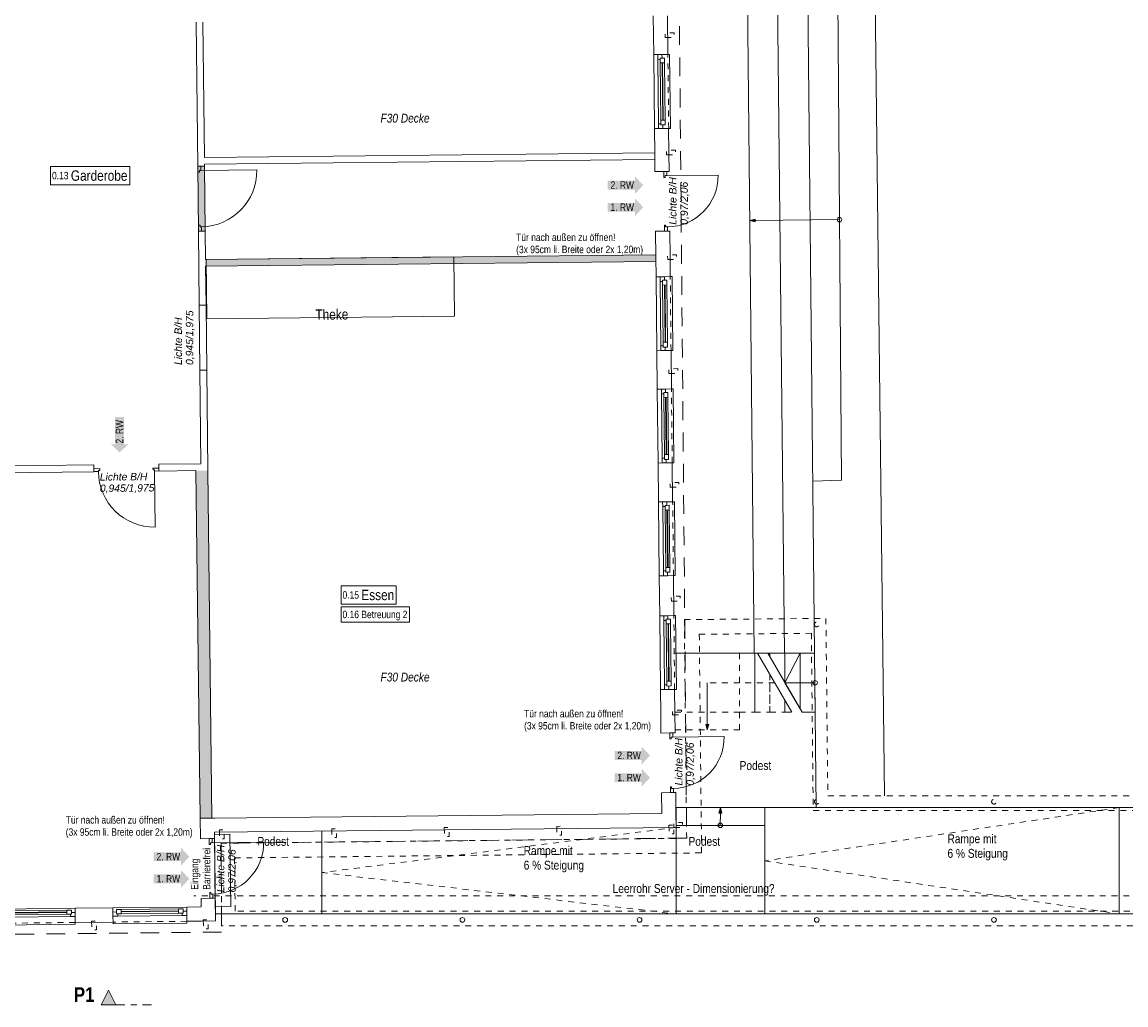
# Model space of a CAD drawing. Header units: metres. Extents: x -79 to 740, y -195 to 69.
# Tile 6 of 212: x -54 to -36, y 13 to 30. Entities that reach past the tile are written whole.
import ezdxf

# ---------------------------------------------------------------- set-up
doc = ezdxf.new("R2010")
doc.units = ezdxf.units.M
doc.header["$MEASUREMENT"] = 0
for name, pattern in [('Schnittlinie', [0.3, 0.15, -0.075, 0, -0.075]), ('Strichlinie eng', [0.115, 0.075, -0.04]), ('Strichlinie_ eng', [0.115, 0.075, -0.04]), ('Strichlinie_ lang', [0.529167, 0.3175, -0.211667]), ('Untersicht', [0.1, 0.075, -0.025])]:
    doc.linetypes.add(name, pattern=pattern)
for name, color, linetype in [('00 Linien_Kreise_Splines', 7, 'Continuous'), ('00 Schraffuren', 7, 'Continuous'), ('00 Überdachte Pausenhalle', 7, 'Continuous'), ('10 Stütze Holz', 7, 'Continuous'), ('10 Wand außen', 7, 'Continuous'), ('10 Wand innen', 7, 'Continuous'), ('40 Treppe', 7, 'Continuous'), ('50 Elektro', 7, 'Continuous'), ('80 Raum', 7, 'Continuous'), ('80 Raum 50stel', 7, 'Continuous'), ('90 Allgemein Beschriftung', 7, 'Continuous'), ('90 Allgemein Dokumentation', 7, 'Continuous'), ('97 Brandschutz', 7, 'Continuous'), ('97 Brandschutz Dokumentation', 7, 'Continuous'), ('98 Schnitt Marker', 7, 'Continuous'), ('Abbruch_10 Wand außen', 7, 'Continuous'), ('Abbruch_10 Wand innen', 7, 'Continuous'), ('Abbruch_80 Raumbez Abbruch 50stel', 7, 'Continuous'), ('Neubau_00 Schraffuren', 7, 'Continuous'), ('Neubau_00 Überdachte Pausenhalle', 7, 'Continuous'), ('Neubau_10 Wand innen', 7, 'Continuous'), ('Neubau_40 Rampe', 7, 'Continuous'), ('Neubau_40 Treppe', 7, 'Continuous'), ('Neubau_80 Raum', 7, 'Continuous'), ('Neubau_90 Allgemein Dokumentation', 7, 'Continuous')]:
    doc.layers.add(name, color=color, linetype=linetype)
doc.styles.add('ERSTELLTER_STIL_1', font='ARIALN.TTF')
doc.styles.add('ERSTELLTER_STIL_2', font='ARIALN.TTF')
doc.styles.add('ERSTELLTER_STIL_3', font='arial.ttf')
doc.styles.add('ERSTELLTER_STIL_5', font='arial.ttf')
doc.styles.add('ERSTELLTER_STIL_6', font='ARIALN.TTF')
doc.linetypes.add('Abbruch 1', pattern='A,0,[1,995_ARC_230 ERW_GR_EG_2607011.Shx,S=0.001984,R=0,X=0,Y=0],-0.25,0', length=0.25)

# ---------------------------------------------------------------- blocks, each defined once
blk = doc.blocks.new('1-Flügelfenster 27_2')
at = {"layer": '10 Wand außen', "color": 7, "linetype": 'Continuous', "lineweight": 9}
for p, q in [((-0.625, 0.1), (-0.625, 0.13)), ((-0.625, 0.13), (0.625, 0.13)), ((-0.625, 0.1), (-0.625, 0)), ((-0.625, 0), (-0.625, -0.07)), ((-0.625, 0), (-0.625, -0.07)), ((0.625, 0.13), (0.625, 0.1)), ((0.625, 0.1), (0.625, 0)), ((0.625, 0), (0.625, -0.07)), ((0.625, 0), (0.625, -0.07)), ((-0.625, -0.07), (-0.625, -0.14)), ((-0.625, -0.14), (0.625, -0.14)), ((0.625, -0.07), (0.625, -0.14))]:
    blk.add_line(p, q, dxfattribs=at)
at = {"layer": '10 Wand außen', "color": 7, "linetype": 'Strichlinie eng', "lineweight": 9}
blk.add_line((-0.625, 0.1), (0.625, 0.1), dxfattribs=at)
at = {"layer": '10 Wand außen', "color": 7, "linetype": 'Continuous', "lineweight": 13}
for p, q in [((-0.625, 0), (-0.565, 0)), ((-0.565, -0.03), (-0.565, 0.04)), ((-0.565, 0.04), (-0.485, 0.04)), ((-0.565, 0), (-0.565, -0.03)), ((-0.485, 0.04), (0.485, 0.04)), ((-0.485, 0.04), (-0.485, -0.03)), ((-0.485, 0.01), (0.485, 0.01)), ((0.485, -0.03), (0.485, 0.04)), ((0.485, 0.04), (0.565, 0.04)), ((0.565, 0.04), (0.565, -0.03)), ((0.565, -0.03), (0.565, 0)), ((0.565, 0), (0.625, 0)), ((-0.545, -0.07), (-0.625, -0.07)), ((-0.565, -0.03), (-0.545, -0.03)), ((-0.485, -0.03), (-0.565, -0.03)), ((-0.545, -0.03), (-0.545, -0.07)), ((0.545, -0.07), (-0.545, -0.07)), ((0.485, 0), (-0.485, 0)), ((0.485, -0.03), (-0.485, -0.03)), ((0.565, -0.03), (0.485, -0.03)), ((0.545, -0.07), (0.545, -0.03)), ((0.545, -0.03), (0.565, -0.03)), ((0.625, -0.07), (0.545, -0.07))]:
    blk.add_line(p, q, dxfattribs=at)
blk = doc.blocks.new('Eingang 01 1-Fl 27_2')
at = {"layer": '10 Wand außen', "color": 7, "linetype": 'Continuous', "lineweight": 13}
for p, q in [((0.435, 0), (0.435, 0.87)), ((-0.435, 0), (-0.505, 0)), ((-0.505, 0), (-0.505, -0.05)), ((-0.435, -0.03), (-0.435, 0)), ((0.435, -0.03), (0.435, 0)), ((0.435, 0), (0.505, 0)), ((0.505, 0), (0.505, -0.05)), ((-0.505, -0.05), (-0.405, -0.05)), ((-0.405, -0.03), (-0.435, -0.03)), ((-0.405, -0.05), (-0.405, -0.03)), ((0.405, -0.05), (0.405, -0.03)), ((0.405, -0.03), (0.435, -0.03)), ((0.505, -0.05), (0.405, -0.05))]:
    blk.add_line(p, q, dxfattribs=at)
at = {"layer": '10 Wand außen', "color": 7, "linetype": 'Continuous', "lineweight": 9}
for p, q in [((-0.505, 0), (-0.505, 0.04)), ((-0.505, -0.05), (-0.505, 0)), ((-0.505, -0.05), (-0.505, 0)), ((0.505, 0), (0.505, 0.04)), ((0.505, -0.05), (0.505, 0)), ((0.505, -0.05), (0.505, 0)), ((-0.505, -0.2), (-0.505, -0.05)), ((0.505, -0.2), (0.505, -0.05))]:
    blk.add_line(p, q, dxfattribs=at)
blk.add_arc((0.435, 0), 0.87, 90, 180, dxfattribs=at)
blk = doc.blocks.new('Blockrahmentür 1-Fl 27_16')
at = {"layer": 'Neubau_10 Wand innen', "color": 7, "linetype": 'Continuous', "lineweight": 13}
for p, q in [((0.475, 0), (0.475, 0.95)), ((-0.475, 0), (-0.55, 0)), ((-0.55, 0), (-0.55, -0.05)), ((-0.475, -0.02), (-0.475, 0)), ((0.475, -0.02), (0.475, 0)), ((0.475, 0), (0.55, 0)), ((0.55, 0), (0.55, -0.05)), ((-0.55, -0.05), (-0.45, -0.05)), ((-0.45, -0.02), (-0.475, -0.02)), ((-0.45, -0.05), (-0.45, -0.02)), ((0.45, -0.05), (0.45, -0.02)), ((0.45, -0.02), (0.475, -0.02)), ((0.55, -0.05), (0.45, -0.05))]:
    blk.add_line(p, q, dxfattribs=at)
at = {"layer": 'Neubau_10 Wand innen', "color": 7, "linetype": 'Continuous', "lineweight": 9}
for p, q in [((-0.55, 0), (-0.55, 0.065)), ((-0.55, -0.05), (-0.55, 0)), ((-0.55, -0.05), (-0.55, 0)), ((0.55, 0), (0.55, 0.065)), ((0.55, -0.05), (0.55, 0)), ((0.55, -0.05), (0.55, 0))]:
    blk.add_line(p, q, dxfattribs=at)
blk.add_arc((0.475, 0), 0.95, 90, 180, dxfattribs=at)
blk = doc.blocks.new('Blockrahmentür 1-Fl 27_18')
at = {"layer": '10 Wand innen', "color": 7, "linetype": 'Continuous', "lineweight": 13}
for p, q in [((0.475, 0), (0.475, 0.95)), ((-0.475, 0), (-0.55, 0)), ((-0.55, 0), (-0.55, -0.05)), ((-0.475, -0.02), (-0.475, 0)), ((0.475, -0.02), (0.475, 0)), ((0.475, 0), (0.55, 0)), ((0.55, 0), (0.55, -0.05)), ((-0.55, -0.05), (-0.45, -0.05)), ((-0.45, -0.02), (-0.475, -0.02)), ((-0.45, -0.05), (-0.45, -0.02)), ((0.45, -0.05), (0.45, -0.02)), ((0.45, -0.02), (0.475, -0.02)), ((0.55, -0.05), (0.45, -0.05))]:
    blk.add_line(p, q, dxfattribs=at)
at = {"layer": '10 Wand innen', "color": 7, "linetype": 'Continuous', "lineweight": 9}
for p, q in [((-0.55, 0), (-0.55, -0.05)), ((-0.55, 0), (-0.55, -0.05)), ((0.55, 0), (0.55, -0.05)), ((0.55, 0), (0.55, -0.05)), ((-0.55, -0.05), (-0.55, -0.115)), ((0.55, -0.05), (0.55, -0.115))]:
    blk.add_line(p, q, dxfattribs=at)
blk.add_arc((0.475, 0), 0.95, 90, 180, dxfattribs=at)
blk = doc.blocks.new('1-Flügelfenster 27')
at = {"layer": '10 Wand außen', "color": 7, "linetype": 'Continuous', "lineweight": 9}
for p, q in [((-0.625, 0.07), (0.625, 0.07)), ((-0.625, 0), (-0.625, 0.07)), ((-0.625, -0.07), (-0.625, 0)), ((-0.625, -0.07), (-0.625, 0)), ((0.625, 0), (0.625, 0.07)), ((0.625, -0.07), (0.625, 0)), ((0.625, -0.07), (0.625, 0)), ((-0.625, -0.17), (-0.625, -0.07)), ((-0.625, -0.17), (-0.625, -0.2)), ((0.625, -0.17), (0.625, -0.07)), ((0.625, -0.2), (0.625, -0.17)), ((-0.625, -0.2), (0.625, -0.2))]:
    blk.add_line(p, q, dxfattribs=at)
at = {"layer": '10 Wand außen', "color": 7, "linetype": 'Continuous', "lineweight": 13}
for p, q in [((-0.625, 0), (-0.565, 0)), ((-0.565, -0.03), (-0.565, 0.04)), ((-0.565, 0.04), (-0.485, 0.04)), ((-0.565, 0), (-0.565, -0.03)), ((-0.485, 0.04), (0.485, 0.04)), ((-0.485, 0.04), (-0.485, -0.03)), ((-0.485, 0.01), (0.485, 0.01)), ((0.485, -0.03), (0.485, 0.04)), ((0.485, 0.04), (0.565, 0.04)), ((0.565, 0.04), (0.565, -0.03)), ((0.565, -0.03), (0.565, 0)), ((0.565, 0), (0.625, 0)), ((-0.545, -0.07), (-0.625, -0.07)), ((-0.565, -0.03), (-0.545, -0.03)), ((-0.485, -0.03), (-0.565, -0.03)), ((-0.545, -0.03), (-0.545, -0.07)), ((0.545, -0.07), (-0.545, -0.07)), ((0.485, 0), (-0.485, 0)), ((0.485, -0.03), (-0.485, -0.03)), ((0.565, -0.03), (0.485, -0.03)), ((0.545, -0.07), (0.545, -0.03)), ((0.545, -0.03), (0.565, -0.03)), ((0.625, -0.07), (0.545, -0.07))]:
    blk.add_line(p, q, dxfattribs=at)
at = {"layer": '10 Wand außen', "color": 7, "linetype": 'Strichlinie eng', "lineweight": 9}
blk.add_line((-0.625, -0.17), (0.625, -0.17), dxfattribs=at)
blk = doc.blocks.new('Pfeil gerade 27')
at = {"layer": '97 Brandschutz', "linetype": 'Continuous', "lineweight": 18, "true_color": 0x60cd00}
blk.add_hatch(color=72, dxfattribs=at).paths.add_polyline_path([(0.3, 0), (0.161, 0.15), (0.161, 0.075), (-0.3, 0.075), (-0.3, -0.075), (0.161, -0.075), (0.161, -0.15)])

msp = doc.modelspace()

# ---------------------------------------------------------------- hatches: boundary and pattern name
at = {"layer": '00 Schraffuren', "linetype": 'Continuous', "lineweight": 0, "true_color": 0x000000}
msp.add_hatch(color=18, dxfattribs=at).paths.add_polyline_path([(-41.887, 26.243), (-41.793, 26.219), (-41.794, 26.269)])
at = {"layer": '98 Schnitt Marker', "linetype": 'Continuous', "lineweight": 0, "true_color": 0x000000}
msp.add_hatch(color=18, dxfattribs=at).paths.add_polyline_path([(-52.865, 12.97), (-52.615, 12.97), (-52.74, 13.22)])
at = {"layer": 'Abbruch_10 Wand innen', "linetype": 'Continuous', "lineweight": 0, "true_color": 0xffffff}
for points in [[(-51.116, 27.165), (-51.231, 27.164), (-51.219, 26.064), (-51.104, 26.065)], [(-51.098, 25.469), (-43.474, 25.55), (-43.476, 25.665), (-51.099, 25.584)], [(-51.261, 22.012), (-51.19, 16.128), (-50.99, 16.13), (-51.061, 22.014)]]:
    msp.add_hatch(color=7, dxfattribs=at).paths.add_polyline_path(points)
at = {"layer": 'Neubau_00 Schraffuren', "linetype": 'Continuous', "lineweight": 0, "true_color": 0x000000}
for points in [[(-42.605, 17.623), (-42.58, 17.716), (-42.63, 17.716)], [(-42.382, 16.309), (-42.407, 16.216), (-42.357, 16.216)]]:
    msp.add_hatch(color=18, dxfattribs=at).paths.add_polyline_path(points)

# ---------------------------------------------------------------- linework, layer by layer
at = {"layer": '00 Linien_Kreise_Splines', "color": 7, "linetype": 'Strichlinie_ lang', "lineweight": 9}
msp.add_lwpolyline([(-78.299, 15.498), (-78.507, 34.977), (-43.128, 35.355), (-42.953, 15.793), (-50.835, 15.706), (-50.827, 14.203), (-70.468, 13.993), (-70.485, 15.582)], close=True, dxfattribs=at)
at = {"layer": '00 Schraffuren', "color": 7, "linetype": 'Continuous', "lineweight": 9}
for p, q in [((-41.887, 26.243), (-41.794, 26.269)), ((-41.887, 26.243), (-41.793, 26.219)), ((-41.794, 26.269), (-41.793, 26.219)), ((-40.367, 26.259), (-41.793, 26.244)), ((-43.132, 16.309), (-43.132, 15.974)), ((-50.932, 14.509), (-50.947, 15.891))]:
    msp.add_line(p, q, dxfattribs=at)
at = {"layer": '00 Überdachte Pausenhalle', "color": 8, "linetype": 'Untersicht', "lineweight": 9}
for points in [[(-42.993, 19.49), (-40.596, 19.511), (-40.564, 16.509), (-15.001, 16.509), (-15.001, 14.309), (-50.828, 14.309), (-50.835, 15.706), (-42.953, 15.79)], [(-42.74, 19.242), (-40.843, 19.259), (-40.811, 16.259), (-15.251, 16.259), (-15.251, 14.559), (-50.597, 14.559), (-50.607, 15.458), (-42.701, 15.543)]]:
    msp.add_lwpolyline(points, close=True, dxfattribs=at)
at = {"layer": '10 Stütze Holz', "color": 7, "linetype": 'Untersicht', "lineweight": 13, "flags": 128}
for points in [[(-43.315, 29.34), (-43.165, 29.342), (-43.166, 29.422), (-43.316, 29.42)], [(-43.294, 27.354), (-43.144, 27.356), (-43.145, 27.436), (-43.295, 27.434)], [(-43.275, 25.582), (-43.125, 25.583), (-43.126, 25.663), (-43.276, 25.662)], [(-43.254, 23.656), (-43.104, 23.657), (-43.105, 23.737), (-43.255, 23.736)], [(-43.234, 21.73), (-43.084, 21.732), (-43.085, 21.812), (-43.235, 21.81)], [(-43.213, 19.804), (-43.063, 19.806), (-43.064, 19.886), (-43.214, 19.884)], [(-43.193, 17.878), (-43.043, 17.88), (-43.043, 17.96), (-43.193, 17.958)], [(-50.865, 15.931), (-50.863, 15.781), (-50.783, 15.782), (-50.785, 15.932)], [(-48.962, 15.952), (-48.961, 15.802), (-48.881, 15.803), (-48.882, 15.953)], [(-47.057, 15.972), (-47.055, 15.822), (-46.975, 15.823), (-46.977, 15.973)], [(-45.154, 15.992), (-45.153, 15.842), (-45.073, 15.843), (-45.074, 15.993)], [(-43.253, 16.013), (-43.251, 15.863), (-43.171, 15.864), (-43.173, 16.014)], [(-43.172, 15.974), (-43.022, 15.975), (-43.023, 16.055), (-43.173, 16.054)], [(-53.028, 14.389), (-53.026, 14.239), (-52.946, 14.24), (-52.948, 14.39)], [(-51.137, 14.409), (-51.136, 14.259), (-51.056, 14.26), (-51.057, 14.41)]]:
    msp.add_lwpolyline(points, close=True, dxfattribs=at)
at = {"layer": '10 Wand außen', "color": 7, "linetype": 'Continuous', "lineweight": 9}
for p, q in [((-43.442, 29.051), (-43.512, 29.051)), ((-43.372, 29.052), (-43.442, 29.051)), ((-43.272, 29.053), (-43.372, 29.052)), ((-43.428, 27.801), (-43.498, 27.8)), ((-43.358, 27.802), (-43.428, 27.801)), ((-43.259, 27.803), (-43.358, 27.802)), ((-43.491, 27.073), (-43.341, 27.074)), ((-43.341, 27.074), (-43.291, 27.075)), ((-43.291, 27.075), (-43.251, 27.075)), ((-43.48, 26.063), (-43.33, 26.064)), ((-43.33, 26.064), (-43.28, 26.065)), ((-43.28, 26.065), (-43.24, 26.065)), ((-43.402, 25.292), (-43.472, 25.291)), ((-43.332, 25.293), (-43.402, 25.292)), ((-43.232, 25.294), (-43.332, 25.293)), ((-43.388, 24.042), (-43.458, 24.041)), ((-43.318, 24.042), (-43.388, 24.042)), ((-43.218, 24.043), (-43.318, 24.042)), ((-43.381, 23.391), (-43.451, 23.39)), ((-43.311, 23.392), (-43.381, 23.391)), ((-43.211, 23.393), (-43.311, 23.392)), ((-43.368, 22.141), (-43.438, 22.14)), ((-43.298, 22.141), (-43.368, 22.141)), ((-43.198, 22.142), (-43.298, 22.141)), ((-43.361, 21.484), (-43.431, 21.483)), ((-43.291, 21.484), (-43.361, 21.484)), ((-43.191, 21.485), (-43.291, 21.484)), ((-43.348, 20.233), (-43.418, 20.232)), ((-43.278, 20.234), (-43.348, 20.233)), ((-43.178, 20.235), (-43.278, 20.234)), ((-43.34, 19.556), (-43.41, 19.555)), ((-43.27, 19.557), (-43.34, 19.556)), ((-43.17, 19.558), (-43.27, 19.557)), ((-43.327, 18.306), (-43.397, 18.305)), ((-43.257, 18.306), (-43.327, 18.306)), ((-43.157, 18.308), (-43.257, 18.306)), ((-43.389, 17.571), (-43.239, 17.573)), ((-43.239, 17.573), (-43.189, 17.573)), ((-43.189, 17.573), (-43.149, 17.573)), ((-43.378, 16.561), (-43.228, 16.563)), ((-43.228, 16.563), (-43.178, 16.563)), ((-43.178, 16.563), (-43.138, 16.564)), ((-51.186, 15.783), (-51.036, 15.785)), ((-51.036, 15.785), (-50.986, 15.785)), ((-50.986, 15.785), (-50.946, 15.786)), ((-51.175, 14.773), (-51.025, 14.775)), ((-51.025, 14.775), (-50.975, 14.775)), ((-50.975, 14.775), (-50.935, 14.776)), ((-53.307, 14.535), (-53.308, 14.605)), ((-52.667, 14.542), (-52.668, 14.612)), ((-51.417, 14.555), (-51.417, 14.625)), ((-53.306, 14.465), (-53.307, 14.535)), ((-53.305, 14.365), (-53.306, 14.465)), ((-52.666, 14.472), (-52.667, 14.542)), ((-52.665, 14.372), (-52.666, 14.472)), ((-51.416, 14.485), (-51.417, 14.555)), ((-51.415, 14.385), (-51.416, 14.485))]:
    msp.add_line(p, q, dxfattribs=at)
at = {"layer": '10 Wand außen', "color": 7, "linetype": 'Continuous', "lineweight": 9, "flags": 128}
for points in [[(-43.519, 29.706), (-43.512, 29.051)], [(-43.272, 29.053), (-43.279, 29.709)], [(-43.498, 27.8), (-43.494, 27.392)], [(-43.254, 27.394), (-43.259, 27.803)], [(-43.494, 27.392), (-43.491, 27.073)], [(-43.251, 27.075), (-43.254, 27.394)], [(-43.48, 26.063), (-43.475, 25.619)], [(-43.235, 25.622), (-43.24, 26.065)], [(-43.475, 25.619), (-43.472, 25.291)], [(-43.232, 25.294), (-43.235, 25.622)], [(-43.458, 24.041), (-43.451, 23.39)], [(-43.211, 23.393), (-43.218, 24.043)], [(-43.438, 22.14), (-43.431, 21.483)], [(-43.191, 21.485), (-43.198, 22.142)], [(-43.418, 20.232), (-43.41, 19.555)], [(-43.17, 19.558), (-43.178, 20.235)], [(-43.397, 18.305), (-43.393, 17.916)], [(-43.153, 17.918), (-43.157, 18.308)], [(-43.393, 17.916), (-43.389, 17.571)], [(-43.149, 17.573), (-43.153, 17.918)], [(-43.378, 16.561), (-43.375, 16.211)], [(-43.135, 16.214), (-43.138, 16.564)], [(-51.19, 16.128), (-50.95, 16.131)], [(-51.19, 16.128), (-51.186, 15.783)], [(-43.375, 16.211), (-50.95, 16.131)], [(-43.132, 15.974), (-43.135, 16.214)], [(-50.947, 15.891), (-43.132, 15.974)], [(-50.946, 15.786), (-50.947, 15.891)], [(-51.175, 14.773), (-51.174, 14.628)], [(-50.931, 14.391), (-50.935, 14.776)], [(-52.668, 14.612), (-53.308, 14.605)], [(-51.174, 14.628), (-51.417, 14.625)], [(-50.931, 14.391), (-51.171, 14.388)], [(-53.305, 14.365), (-52.665, 14.372)], [(-51.415, 14.385), (-51.171, 14.388)]]:
    msp.add_lwpolyline(points, dxfattribs=at)
at = {"layer": '10 Wand innen', "color": 7, "linetype": 'Continuous', "lineweight": 9}
for p, q in [((-51.231, 27.164), (-51.181, 27.164)), ((-51.181, 27.164), (-51.116, 27.165)), ((-51.219, 26.064), (-51.169, 26.064)), ((-51.169, 26.064), (-51.104, 26.065)), ((-51.141, 24.81), (-51.206, 24.809)), ((-51.091, 24.81), (-51.141, 24.81)), ((-51.129, 23.71), (-51.194, 23.709)), ((-51.079, 23.711), (-51.129, 23.71)), ((-52.988, 22.044), (-52.989, 22.109)), ((-51.888, 22.055), (-51.889, 22.12)), ((-51.888, 22.005), (-51.888, 22.055)), ((-52.988, 21.994), (-52.988, 22.044))]:
    msp.add_line(p, q, dxfattribs=at)
at = {"layer": '10 Wand innen', "color": 7, "linetype": 'Continuous', "lineweight": 9, "flags": 128}
for points in [[(-51.257, 29.602), (-51.231, 27.164)], [(-51.117, 27.31), (-51.142, 29.603)], [(-51.116, 27.165), (-51.116, 27.195)], [(-51.219, 26.064), (-51.206, 24.809)], [(-51.099, 25.584), (-51.104, 26.065)], [(-51.091, 24.81), (-51.098, 25.469)], [(-51.194, 23.709), (-51.177, 22.128)], [(-51.061, 22.014), (-51.079, 23.711)], [(-52.989, 22.109), (-54.859, 22.089)], [(-51.177, 22.128), (-51.889, 22.12)], [(-60.503, 21.913), (-52.988, 21.994)], [(-51.888, 22.005), (-51.261, 22.012)]]:
    msp.add_lwpolyline(points, dxfattribs=at)
at = {"layer": '40 Treppe', "color": 7, "linetype": 'Continuous', "lineweight": 9}
msp.add_lwpolyline([(-40.367, 26.296, 1), (-40.367, 26.221, 1)], format="xyb", close=True, dxfattribs=at)
at = {"layer": '50 Elektro', "color": 190, "linetype": 'Strichlinie_ eng', "lineweight": 18, "true_color": 0x9900ff}
msp.add_line((18.139, 14.816), (-51.295, 14.816), dxfattribs=at)
at = {"layer": '80 Raum 50stel', "color": 7, "linetype": 'Continuous', "lineweight": 9, "flags": 128}
for points in [[(-53.723, 26.85), (-52.382, 26.85), (-52.382, 27.159), (-53.723, 27.159), (-53.723, 26.85)], [(-48.805, 19.754), (-47.87, 19.754), (-47.87, 20.063), (-48.805, 20.063), (-48.805, 19.754)]]:
    msp.add_lwpolyline(points, close=True, dxfattribs=at)
at = {"layer": '90 Allgemein Dokumentation', "color": 7, "linetype": 'Continuous', "lineweight": 9}
for p, q in [((-39.604, 16.509), (-39.86, 38.697)), ((-40.457, 38.185), (-40.334, 21.848)), ((-40.981, 37.674), (-40.789, 18.923)), ((-41.487, 37.163), (-41.3, 18.923)), ((-41.993, 36.652), (-41.812, 18.923)), ((-40.334, 21.848), (-40.819, 21.835))]:
    msp.add_line(p, q, dxfattribs=at)
at = {"layer": '98 Schnitt Marker', "color": 7, "linetype": 'Schnittlinie', "lineweight": 9}
msp.add_line((-52.615, 12.97), (-51.99, 12.97), dxfattribs=at)
at = {"layer": '98 Schnitt Marker', "color": 7, "linetype": 'Continuous', "lineweight": 9, "flags": 128}
msp.add_lwpolyline([(-52.865, 12.97), (-52.615, 12.97), (-52.74, 13.22)], close=True, dxfattribs=at)
at = {"layer": 'Abbruch_10 Wand außen', "color": 40, "linetype": 'Abbruch 1', "lineweight": 13, "true_color": 0xe6c200, "flags": 128}
msp.add_lwpolyline([(-50.934, 14.63), (-50.673, 14.633), (-50.686, 15.857), (-50.947, 15.854)], close=True, dxfattribs=at)
at = {"layer": 'Abbruch_10 Wand innen', "color": 40, "linetype": 'Abbruch 1', "lineweight": 9, "true_color": 0xe6c200, "flags": 128}
for points in [[(-51.231, 27.164), (-51.219, 26.064)], [(-51.104, 26.065), (-51.116, 27.165)], [(-43.476, 25.665), (-51.099, 25.584)], [(-43.474, 25.55), (-43.476, 25.665)], [(-51.098, 25.469), (-43.474, 25.55)], [(-51.261, 22.012), (-51.19, 16.128)], [(-50.99, 16.13), (-51.061, 22.014)], [(-51.19, 16.128), (-50.99, 16.13)]]:
    msp.add_lwpolyline(points, dxfattribs=at)
at = {"layer": 'Abbruch_80 Raumbez Abbruch 50stel', "color": 40, "linetype": 'Continuous', "lineweight": 9, "true_color": 0xe6c200, "flags": 128}
msp.add_lwpolyline([(-48.805, 19.448), (-47.645, 19.448), (-47.645, 19.704), (-48.805, 19.704), (-48.805, 19.448)], close=True, dxfattribs=at)
at = {"layer": 'Neubau_00 Schraffuren', "color": 7, "linetype": 'Continuous', "lineweight": 9}
for p, q in [((-42.605, 18.423), (-42.605, 17.716)), ((-42.63, 17.716), (-42.58, 17.716)), ((-42.605, 17.623), (-42.63, 17.716)), ((-42.605, 17.623), (-42.58, 17.716)), ((-13.751, 16.309), (-43.132, 16.309)), ((-43.132, 14.509), (-43.132, 16.309)), ((-40.762, 16.309), (-43.132, 16.309)), ((-42.382, 16.309), (-42.407, 16.216)), ((-42.382, 16.309), (-42.357, 16.216)), ((-41.632, 16.009), (-41.631, 16.309)), ((-35.632, 14.509), (-35.632, 16.309)), ((-42.357, 16.216), (-42.407, 16.216)), ((-42.384, 16.009), (-42.382, 16.216)), ((-49.132, 14.509), (-49.132, 15.91)), ((-43.135, 16.009), (-41.632, 16.009)), ((-41.632, 14.509), (-41.632, 16.009)), ((-49.132, 14.509), (-50.932, 14.509)), ((-13.751, 14.509), (-49.132, 14.509))]:
    msp.add_line(p, q, dxfattribs=at)
at = {"layer": 'Neubau_00 Überdachte Pausenhalle', "color": 7, "linetype": 'Untersicht', "lineweight": 13, "flags": 128}
for points in [[(-40.791, 19.409, 0.414214), (-40.751, 19.369, 0.414214), (-40.711, 19.409, 0.414214), (-40.751, 19.449, 0.414214)], [(-40.791, 16.409, 0.414214), (-40.751, 16.369, 0.414214), (-40.711, 16.409, 0.414214), (-40.751, 16.449, 0.414214)], [(-37.791, 16.409, 0.414214), (-37.751, 16.369, 0.414214), (-37.711, 16.409, 0.414214), (-37.751, 16.449, 0.414214)]]:
    msp.add_lwpolyline(points, format="xyb", close=True, dxfattribs=at)
at = {"layer": 'Neubau_00 Überdachte Pausenhalle', "color": 7, "linetype": 'Strichlinie_ eng', "lineweight": 9}
for points in [[(-35.632, 16.309), (-41.632, 15.409), (-35.632, 14.509)], [(-43.132, 15.974), (-49.132, 15.21), (-43.132, 14.509)]]:
    msp.add_lwpolyline(points, dxfattribs=at)
at = {"layer": 'Neubau_00 Überdachte Pausenhalle', "color": 7, "linetype": 'Continuous', "lineweight": 9, "flags": 128}
for points in [[(-49.791, 14.409, 0.414214), (-49.751, 14.369, 0.414214), (-49.711, 14.409, 0.414214), (-49.751, 14.449, 0.414214)], [(-46.791, 14.409, 0.414214), (-46.751, 14.369, 0.414214), (-46.711, 14.409, 0.414214), (-46.751, 14.449, 0.414214)], [(-43.791, 14.409, 0.414214), (-43.751, 14.369, 0.414214), (-43.711, 14.409, 0.414214), (-43.751, 14.449, 0.414214)], [(-40.791, 14.409, 0.414214), (-40.751, 14.369, 0.414214), (-40.711, 14.409, 0.414214), (-40.751, 14.449, 0.414214)], [(-37.791, 14.409, 0.414214), (-37.751, 14.369, 0.414214), (-37.711, 14.409, 0.414214), (-37.751, 14.449, 0.414214)]]:
    msp.add_lwpolyline(points, format="xyb", close=True, dxfattribs=at)
at = {"layer": 'Neubau_10 Wand innen', "color": 7, "linetype": 'Continuous', "lineweight": 9, "flags": 128}
for points in [[(-43.494, 27.391), (-51.117, 27.31)], [(-43.493, 27.276), (-43.494, 27.391)], [(-51.116, 27.195), (-43.493, 27.276)], [(-51.206, 24.809), (-51.194, 23.709)], [(-51.079, 23.711), (-51.091, 24.81)]]:
    msp.add_lwpolyline(points, dxfattribs=at)
at = {"layer": 'Neubau_40 Treppe', "color": 7, "linetype": 'Strichlinie eng', "lineweight": 9}
for p, q in [((-42.057, 18.923), (-43.153, 18.923)), ((-41.801, 18.923), (-42.057, 18.923)), ((-42.057, 18.923), (-42.057, 17.623)), ((-41.752, 18.923), (-41.801, 18.923)), ((-41.801, 18.923), (-41.801, 17.923)), ((-41.801, 17.923), (-41.801, 18.923)), ((-41.545, 18.565), (-41.545, 17.923)), ((-41.545, 17.923), (-41.545, 18.565)), ((-42.057, 18.423), (-42.606, 18.423)), ((-41.463, 18.423), (-42.057, 18.423)), ((-41.29, 18.123), (-41.29, 17.923)), ((-41.29, 17.923), (-41.29, 18.123)), ((-43.153, 17.923), (-42.057, 17.923)), ((-42.057, 17.923), (-41.801, 17.923)), ((-41.801, 17.923), (-41.545, 17.923)), ((-41.545, 17.923), (-41.29, 17.923)), ((-41.29, 17.923), (-41.174, 17.923)), ((-43.153, 17.623), (-42.057, 17.623))]:
    msp.add_line(p, q, dxfattribs=at)
at = {"layer": 'Neubau_40 Treppe', "color": 7, "linetype": 'Continuous', "lineweight": 9}
for p, q in [((-41.174, 17.923), (-41.752, 18.923)), ((-41.545, 18.923), (-41.579, 18.923)), ((-41.001, 17.923), (-41.579, 18.923)), ((-41.29, 18.923), (-41.545, 18.923)), ((-41.545, 18.923), (-41.545, 18.865)), ((-41.545, 18.865), (-41.545, 18.923)), ((-41.034, 18.923), (-41.29, 18.923)), ((-41.29, 18.923), (-41.29, 18.423)), ((-41.29, 18.423), (-41.29, 18.923)), ((-41.034, 18.923), (-41.29, 18.423)), ((-40.789, 18.923), (-41.034, 18.923)), ((-41.034, 18.923), (-41.034, 17.98)), ((-41.034, 17.98), (-41.034, 18.923)), ((-40.779, 17.923), (-40.789, 18.923)), ((-41.034, 18.423), (-41.29, 18.423)), ((-41.29, 18.423), (-41.034, 17.98)), ((-40.779, 18.423), (-41.034, 18.423)), ((-41.001, 17.923), (-40.779, 17.923))]:
    msp.add_line(p, q, dxfattribs=at)
for points in [[(-40.779, 18.46, 1), (-40.779, 18.385, 1)], [(-42.384, 16.047, 1), (-42.384, 15.972, 1)]]:
    msp.add_lwpolyline(points, format="xyb", close=True, dxfattribs=at)
at = {"layer": 'Neubau_80 Raum', "color": 7, "linetype": 'Continuous', "lineweight": 9, "flags": 128}
msp.add_lwpolyline([(-51.089, 25.584), (-46.895, 25.629), (-46.884, 24.626), (-51.078, 24.582)], close=True, dxfattribs=at)
at = {"layer": 'Neubau_90 Allgemein Dokumentation', "color": 7, "linetype": 'Continuous', "lineweight": 9}
for q in [(-43.153, 18.923), (-40.762, 16.309)]:
    msp.add_line((-40.789, 18.923), q, dxfattribs=at)

# ---------------------------------------------------------------- block references
at = {"layer": '10 Wand außen', "color": 7, "linetype": 'Continuous', "lineweight": 13}
for name, p, xscale, rotation in [('1-Flügelfenster 27_2', (-43.365, 28.427), -1, 270.6118029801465), ('Eingang 01 1-Fl 27_2', (-43.285, 26.57), -1, 270.6118029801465), ('1-Flügelfenster 27_2', (-43.325, 24.668), -1, 270.6118029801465), ('1-Flügelfenster 27_2', (-43.305, 22.767), -1, 270.6118029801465), ('1-Flügelfenster 27_2', (-43.284, 20.859), -1, 270.6118029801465), ('1-Flügelfenster 27_2', (-43.264, 18.932), -1, 270.6118029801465), ('Eingang 01 1-Fl 27_2', (-43.184, 17.068), -1, 270.6118029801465), ('Eingang 01 1-Fl 27_2', (-50.981, 15.28), -0.9999999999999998, 270.6118029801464), ('1-Flügelfenster 27', (-53.932, 14.529), -1, 0.6118029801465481), ('1-Flügelfenster 27', (-52.042, 14.549), -1, 0.6118029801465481)]:
    msp.add_blockref(name, p, dxfattribs=dict(at, xscale=xscale, rotation=rotation))
at = {"layer": '10 Wand innen', "color": 7, "linetype": 'Continuous', "lineweight": 13, "xscale": -1, "rotation": 180.6118029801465}
msp.add_blockref('Blockrahmentür 1-Fl 27_18', (-52.438, 22), dxfattribs=at)
at = {"layer": '97 Brandschutz', "color": 7, "linetype": 'Continuous', "lineweight": 13, "xscale": -1}
for p, rotation in [((-43.991, 26.843), 180.0000000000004), ((-43.991, 26.468), 180.0000000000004), ((-52.554, 22.62), 90.0000000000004), ((-43.875, 17.191), 180.0000000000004), ((-43.875, 16.816), 180.0000000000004), ((-51.675, 15.478), 180.0000000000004), ((-51.675, 15.103), 180.0000000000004)]:
    msp.add_blockref('Pfeil gerade 27', p, dxfattribs=dict(at, rotation=rotation))
at = {"layer": 'Neubau_10 Wand innen', "color": 7, "linetype": 'Continuous', "lineweight": 13, "xscale": -1, "rotation": 270.6118029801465}
msp.add_blockref('Blockrahmentür 1-Fl 27_16', (-51.175, 26.614), dxfattribs=at)

# ---------------------------------------------------------------- texts
at = {"layer": '50 Elektro', "color": 190, "linetype": 'Continuous', "lineweight": 18, "true_color": 0x9900ff, "insert": (-44.207, 14.82), "char_height": 0.15, "attachment_point": 7, "style": 'ERSTELLTER_STIL_2'}
msp.add_mtext('\\A1;{\\pql;\\fArial Narrow|b0|i0|c0|p0;\\W1.000000;Leerrohr \\fArial Narrow|b0|i0|c0|p0;\\W1.000000;Server\\fArial Narrow|b0|i0|c0|p0;\\W1.000000; - Dimensionierung? }', dxfattribs=at)
at = {"layer": '80 Raum', "color": 7, "lineweight": 9, "insert": (-49.238, 24.561), "char_height": 0.175, "attachment_point": 7, "rotation": 0.6118, "style": 'ERSTELLTER_STIL_2'}
msp.add_mtext('{\\fArial Narrow|b0|i0|c0|p0;Theke ^M}', dxfattribs=at)
at = {"layer": '80 Raum 50stel', "color": 7, "linetype": 'Continuous', "lineweight": 9, "char_height": 0.125, "attachment_point": 7, "style": 'ERSTELLTER_STIL_2'}
for s, insert in [('\\A1;{\\pql;\\fArial Narrow|b0|i0|c0|p0;\\W1.000000;0.1\\fArial Narrow|b0|i0|c0|p0;\\W1.000000;3\\fArial Narrow|b0|i0|c0|p0;\\W1.000000; \\fArial Narrow|b0|i0|c0|p0;\\H1.400000x;\\W1.000000;Garderobe}', (-53.698, 26.914)), ('\\A1;{\\pql;\\fArial Narrow|b0|i0|c0|p0;\\W1.000000;0.1\\fArial Narrow|b0|i0|c0|p0;\\W1.000000;5\\fArial Narrow|b0|i0|c0|p0;\\W1.000000; \\fArial Narrow|b0|i0|c0|p0;\\H1.400000x;\\W1.000000;Essen}', (-48.78, 19.818))]:
    msp.add_mtext(s, dxfattribs=dict(at, insert=insert))
at = {"layer": '90 Allgemein Beschriftung', "color": 30, "linetype": 'Continuous', "lineweight": 18, "true_color": 0xff7300, "char_height": 0.125, "attachment_point": 7, "line_spacing_factor": 0.986803, "style": 'ERSTELLTER_STIL_2'}
for insert in [(-45.84, 25.654), (-45.706, 17.594), (-53.466, 15.796)]:
    msp.add_mtext('\\A1;{\\pql;\\fArial Narrow|b0|i0|c0|p0;\\W1.000000;Tür nach außen zu öffnen!\\P\\pql;\\fArial Narrow|b0|i0|c0|p0;\\W1.000000;(3x 95cm \\fArial Narrow|b0|i0|c0|p0;\\W1.000000;li. \\fArial Narrow|b0|i0|c0|p0;\\W1.000000;Breite oder 2x 1,20m)}', dxfattribs=dict(at, insert=insert))
at = {"layer": '97 Brandschutz', "color": 7, "linetype": 'Continuous', "lineweight": 9, "char_height": 0.125, "attachment_point": 1, "style": 'ERSTELLTER_STIL_2'}
for s, insert in [('\\A1;{\\pql;\\fArial Narrow|b0|i0|c0|p0;\\W1.000000;2\\fArial Narrow|b0|i0|c0|p0;\\W1.000000;. RW}', (-44.243, 26.907)), ('\\A1;{\\pql;\\fArial Narrow|b0|i0|c0|p0;\\W1.000000;1. RW}', (-44.243, 26.532)), ('\\A1;{\\pql;\\fArial Narrow|b0|i0|c0|p0;\\W1.000000;2\\fArial Narrow|b0|i0|c0|p0;\\W1.000000;. RW}', (-44.127, 17.255)), ('\\A1;{\\pql;\\fArial Narrow|b0|i0|c0|p0;\\W1.000000;1. RW}', (-44.127, 16.88)), ('\\A1;{\\pql;\\fArial Narrow|b0|i0|c0|p0;\\W1.000000;2\\fArial Narrow|b0|i0|c0|p0;\\W1.000000;. RW}', (-51.927, 15.542)), ('\\A1;{\\pql;\\fArial Narrow|b0|i0|c0|p0;\\W1.000000;1. RW}', (-51.927, 15.167))]:
    msp.add_mtext(s, dxfattribs=dict(at, insert=insert))
at = {"layer": '97 Brandschutz', "color": 7, "linetype": 'Continuous', "lineweight": 9, "insert": (-52.618, 22.47), "char_height": 0.125, "attachment_point": 1, "rotation": 90, "style": 'ERSTELLTER_STIL_2'}
msp.add_mtext('\\A1;{\\pql;\\fArial Narrow|b0|i0|c0|p0;\\W1.000000;2\\fArial Narrow|b0|i0|c0|p0;\\W1.000000;. RW}', dxfattribs=at)
at = {"layer": '97 Brandschutz Dokumentation', "color": 7, "linetype": 'Continuous', "lineweight": 9, "char_height": 0.15, "attachment_point": 1, "style": 'ERSTELLTER_STIL_6'}
for insert in [(-48.137, 28.051), (-48.137, 18.593)]:
    msp.add_mtext('\\A1;{\\pql;\\fArial Narrow|b0|i1|c0|p0;\\W1.000000;F30 Decke}', dxfattribs=dict(at, insert=insert))
at = {"layer": '97 Brandschutz Dokumentation', "color": 7, "linetype": 'Continuous', "lineweight": 9, "char_height": 0.125, "attachment_point": 1, "line_spacing_factor": 0.923581, "style": 'ERSTELLTER_STIL_5'}
for s, insert, rotation in [('\\A1;{\\pql;\\fArial|b0|i1|c0|p0;\\W1.000000;Lichte B/H\\P\\pql;\\fArial|b0|i1|c0|p0;\\W1.000000;0,97/2,06}', (-43.251, 26.172), 90), ('\\A1;{\\pql;\\fArial|b0|i1|c0|p0;\\W1.000000;Lichte B/H\\P\\pql;\\fArial|b0|i1|c0|p0;\\W1.000000;0,945\\fArial|b0|i1|c0|p0;\\W1.000000;/1,97\\fArial|b0|i1|c0|p0;\\W1.000000;5}', (-51.625, 23.8), 89.9579), ('\\A1;{\\pql;\\fArial|b0|i1|c0|p0;\\W1.000000;Lichte B/H\\P\\pql;\\fArial|b0|i1|c0|p0;\\W1.000000;0,945\\fArial|b0|i1|c0|p0;\\W1.000000;/1,97\\fArial|b0|i1|c0|p0;\\W1.000000;5}', (-52.89, 21.967), 0.5697), ('\\A1;{\\pql;\\fArial|b0|i1|c0|p0;\\W1.000000;Lichte B/H\\P\\pql;\\fArial|b0|i1|c0|p0;\\W1.000000;0,97/2,06}', (-43.15, 16.682), 90), ('\\A1;{\\pql;\\fArial|b0|i1|c0|p0;\\W1.000000;Lichte B/H\\P\\pql;\\fArial|b0|i1|c0|p0;\\W1.000000;0,97/2,06}', (-50.907, 14.875), 90)]:
    msp.add_mtext(s, dxfattribs=dict(at, insert=insert, rotation=rotation))
at = {"layer": '98 Schnitt Marker', "color": 7, "lineweight": 9, "insert": (-53.329, 13.02), "char_height": 0.25, "attachment_point": 7, "style": 'ERSTELLTER_STIL_1'}
msp.add_mtext('\\A1;{\\pql;\\pt0;\\fArial Narrow|b1|i0|c0|p0;\\W1.000000;P1}', dxfattribs=at)
at = {"layer": 'Abbruch_80 Raumbez Abbruch 50stel', "color": 40, "linetype": 'Continuous', "lineweight": 9, "true_color": 0xe6c200, "insert": (-48.78, 19.64), "char_height": 0.125, "attachment_point": 1, "style": 'ERSTELLTER_STIL_2'}
msp.add_mtext('\\A1;{\\pql;\\fArial Narrow|b0|i0|c0|p0;\\W1.000000;0.\\fArial Narrow|b0|i0|c0|p0;\\W1.000000;16\\fArial Narrow|b0|i0|c0|p0;\\W1.000000; Betreuung \\fArial Narrow|b0|i0|c0|p0;\\W1.000000;2}', dxfattribs=at)
at = {"layer": 'Neubau_00 Überdachte Pausenhalle', "color": 7, "linetype": 'Continuous', "lineweight": 9, "insert": (-51.347, 14.92), "char_height": 0.125, "attachment_point": 1, "rotation": 90, "line_spacing_factor": 0.984149, "style": 'ERSTELLTER_STIL_2'}
msp.add_mtext('\\A1;{\\pql;\\fArial Narrow|b0|i0|c0|p0;\\W1.000000;Eingang \\P\\pql;\\fArial Narrow|b0|i0|c0|p0;\\W1.000000;Barrierefrei}', dxfattribs=at)
at = {"layer": 'Neubau_40 Rampe', "color": 7, "linetype": 'Continuous', "lineweight": 9, "char_height": 0.15, "attachment_point": 1, "style": 'ERSTELLTER_STIL_2'}
for insert in [(-42.057, 17.096), (-50.222, 15.813), (-42.923, 15.813)]:
    msp.add_mtext('\\A1;{\\pql;\\fArial Narrow|b0|i0|c0|p0;\\W1.000000;Podest}', dxfattribs=dict(at, insert=insert))
at = {"layer": 'Neubau_40 Rampe', "color": 7, "linetype": 'Continuous', "lineweight": 9, "char_height": 0.15, "attachment_point": 1, "line_spacing_factor": 0.986675, "style": 'ERSTELLTER_STIL_2'}
for insert in [(-38.538, 15.857), (-45.713, 15.657)]:
    msp.add_mtext('\\A1;{\\pql;\\fArial Narrow|b0|i0|c0|p0;\\W1.000000;Rampe mit \\P\\pql;\\fArial Narrow|b0|i0|c0|p0;\\W1.000000;6 % Steigung}', dxfattribs=dict(at, insert=insert))
at = {"layer": 'Neubau_40 Treppe', "color": 7, "linetype": 'Continuous', "lineweight": 9, "insert": (-41.545, 18.423), "char_height": 0.075, "attachment_point": 2, "style": 'ERSTELLTER_STIL_3'}
msp.add_mtext('\\A1;{\\pqc;\\pt0,0.05;\\fArial|b0|i0|c0|p0;\\W1.000000;\\fArial|b0|i0|c0|p0;\\W1.000000;\\fArial|b0|i0|c0|p0;\\W1.000000;\\A1{\\H.66x;\\S^  ;}\\fArial|b0|i0|c0|p0;\\W1.000000;\\fArial|b0|i0|c0|p0;\\W1.000000;\\fArial|b0|i0|c0|p0;\\W1.000000;\\fArial|b0|i0|c0|p0;\\W1.000000;\\A1{\\H.66x;\\S^  ;}\\fArial|b0|i0|c0|p0;\\W1.000000;\\fArial|b0|i0|c0|p0;\\W1.000000;\\fArial|b0|i0|c0|p0;\\W1.000000;\\fArial|b0|i0|c0|p0;\\W1.000000;\\A1{\\H.66x;\\S^  ;}\\fArial|b0|i0|c0|p0;\\W1.000000;}', dxfattribs=at)

doc.saveas('drawing.dxf')
